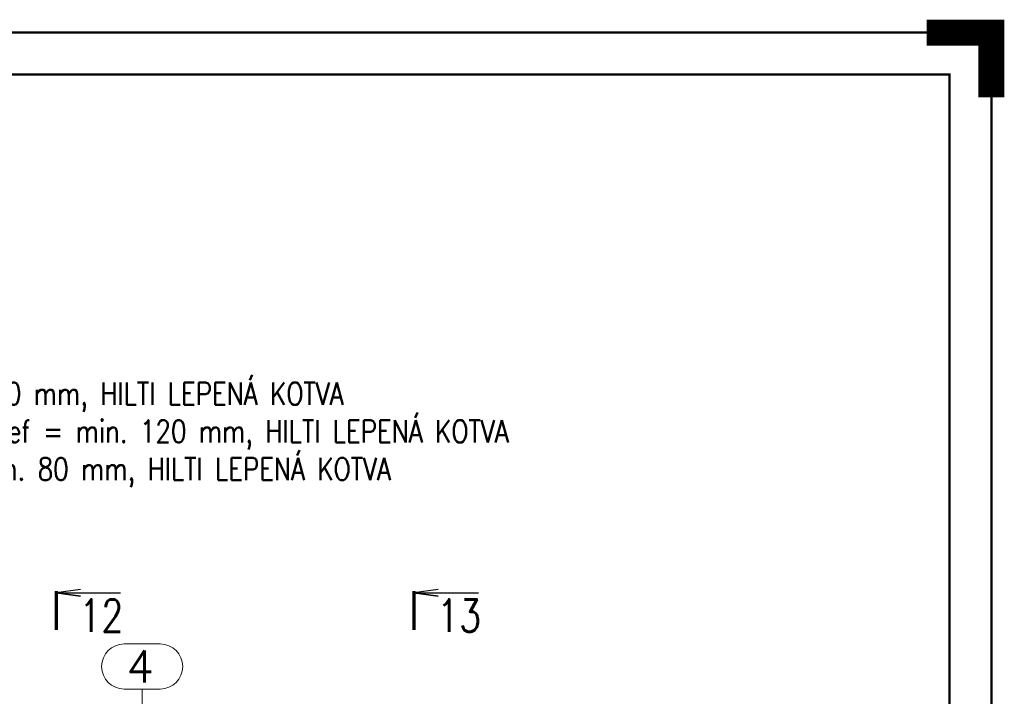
# Paper-space layout 'Layout1' of a CAD drawing. Extents: x -2 to 1033, y -36 to 596.
# Tile 69 of 69: x 691 to 843, y 491 to 596. Entities that reach past the tile are written whole.
import ezdxf
from ezdxf.enums import TextEntityAlignment as Align

# ---------------------------------------------------------------- set-up
doc = ezdxf.new("R2010")
doc.units = 0
doc.linetypes.add('ACAD_ISO04W100', pattern=[30.5, 24, -3, 0.5, -3])
doc.linetypes.add('HP_01_CER_B', pattern=[8, 5, -1, 1, -1])
doc.layers.get('DEFPOINTS').update_dxf_attribs({"color": 132, "linetype": 'CONTINUOUS'})
doc.layers.add('RAMECEK_HP', color=251, linetype='CONTINUOUS')
for name, color, linetype, lineweight in [('SS_1.ET-HALA_TaO-RASTR', 7, 'HP_01_CER_B', 13), ('SS_PLNA_025', 7, 'CONTINUOUS', 25), ('SS_REZ', 6, 'CONTINUOUS', 70), ('SS_TEXT35', 2, 'CONTINUOUS', 35), ('SS_TEXT7', 6, 'CONTINUOUS', 70)]:
    doc.layers.add(name, color=color, linetype=linetype, lineweight=lineweight)
doc.styles.add('ROMANS', font='romans.shx', dxfattribs={"width": 0.8})
doc.styles.add('romans.shx', font='romans.shx', dxfattribs={"height": 5})

# ---------------------------------------------------------------- blocks, each defined once
blk = doc.blocks.new('*U6')
at = {"layer": 'RAMECEK_HP', "lineweight": 40, "const_width": 4}
blk.add_lwpolyline([(841, 584), (841, 594), (831, 594)], dxfattribs=at)
at = {"layer": 'RAMECEK_HP', "lineweight": 35, "const_width": 0.35}
for points in [[(0, 594), (0, 0), (841, 0), (841, 594)], [(6.5, 587.5), (6.5, 6.5), (834.5, 6.5), (834.5, 587.5)]]:
    blk.add_lwpolyline(points, close=True, dxfattribs=at)
at = {"layer": 'DEFPOINTS', "style": 'ROMANS', "width": 0.8}
blk.add_attdef('TISK', text='', height=10, dxfattribs=at).set_placement((841, -33), align=Align.RIGHT)
blk = doc.blocks.new('*U147')
at = {"layer": 'SS_PLNA_025'}
blk.add_lwpolyline([(3.78, 6.25), (0, 5.72), (3.78, 5.2), (0, 5.72), (10, 5.72)], dxfattribs=at)
at = {"layer": 'SS_REZ'}
blk.add_line((0, 5.99), (0, 0), dxfattribs=at)
at = {"layer": 'SS_TEXT7', "style": 'ROMANS', "width": 0.8}
blk.add_attdef('REZs', text='', height=5, dxfattribs=at).set_placement((7, -0.28), align=Align.CENTER)

psp = doc.layouts.get("Layout1")

# ---------------------------------------------------------------- linework, layer by layer
at = {"layer": 'SS_1.ET-HALA_TaO-RASTR', "linetype": 'Continuous', "ltscale": 0.25}
for p, q in [((712.2611, 499.3628), (706.6897, 499.3628)), ((706.6897, 492.3628), (712.2611, 492.3628))]:
    psp.add_line(p, q, dxfattribs=at)
at = {"layer": 'SS_1.ET-HALA_TaO-RASTR', "linetype": 'ACAD_ISO04W100', "ltscale": 0.25}
psp.add_line((709.4754, 487.3628), (709.4754, 492.3628), dxfattribs=at)
at = {"layer": 'SS_1.ET-HALA_TaO-RASTR', "linetype": 'Continuous', "ltscale": 0.25}
for centre, start, end in [((706.6897, 495.8628), 90, 270), ((712.2611, 495.8628), 270, 90)]:
    psp.add_arc(centre, 3.5, start, end, dxfattribs=at)

# ---------------------------------------------------------------- block references
at = {"layer": 'RAMECEK_HP'}
psp.add_blockref('*U6', (0, 0), dxfattribs=at)
at = {"layer": 'SS_REZ'}
for p, values in [((696.1387, 501.5277), {'REZs': '12'}), ((751.5526, 501.5277), {'REZs': '13'})]:
    psp.add_blockref('*U147', p, dxfattribs=at).add_auto_attribs(values)

# ---------------------------------------------------------------- texts
at = {"layer": 'SS_1.ET-HALA_TaO-RASTR', "color": 7, "style": 'romans.shx'}
psp.add_text('4', height=5, dxfattribs=at).set_placement((707.0359, 493.3628))
at = {"layer": 'SS_TEXT35', "insert": (554.9349, 545.6916), "char_height": 3.5, "attachment_point": 1, "style": 'ROMANS'}
psp.add_mtext_dynamic_manual_height_columns('{\\LPOUŽITÉ KOTVY:\\P}v3 - HILTI HIT-HY 200-A V3 + HAS-U M24x300 8.8, hef = min. 200 mm, HILTI LEPENÁ KOTVA\\Pvr1, sch1, sch3 - HILTI HIT-HY 200-A V3 + HAS-U M16x190 5.8, hef = min. 120 mm, HILTI LEPENÁ KOTVA\\Pdv2, v4 - HILTI HIT-HY 200-A V3 + HAS-U M12x160 5.8, hef = min. 80 mm, HILTI LEPENÁ KOTVA', width=255.929545, gutter_width=12.5, heights=[0], dxfattribs=at)

doc.saveas('drawing.dxf')
